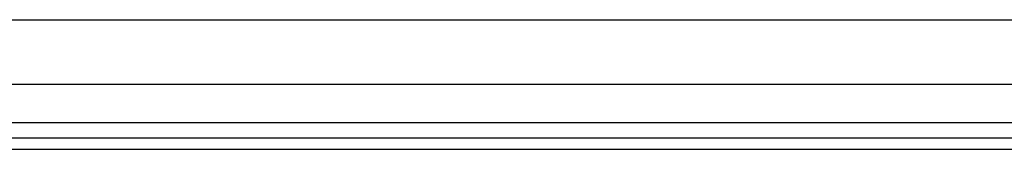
# Model space of a CAD drawing. Header units: inches. Extents: x 10 to 197, y 9 to 109.
# Tile 13 of 111: x 22.314 to 28.299, y 17.443 to 18.23. Entities that reach past the tile are written whole.
import ezdxf

# ---------------------------------------------------------------- set-up
doc = ezdxf.new("R2010")
doc.units = ezdxf.units.IN
doc.header["$MEASUREMENT"] = 0
doc.layers.add('Visible Edges(ANSI)', color=7, linetype='Continuous', lineweight=25)
doc.layers.add('Visible Tangent Edges(ANSI)', color=7, linetype='Continuous', lineweight=25)

msp = doc.modelspace()

# ---------------------------------------------------------------- linework, layer by layer
at = {"layer": 'Visible Edges(ANSI)'}
for p, q in [((12.8938, 18.2304), (33.3666, 18.2304)), ((33.3666, 17.8367), (12.88, 17.8367)), ((34.1027, 17.511), (10.5067, 17.511)), ((10.5067, 17.443), (34.1027, 17.443))]:
    msp.add_line(p, q, dxfattribs=at)
at = {"layer": 'Visible Tangent Edges(ANSI)'}
msp.add_line((34.1027, 17.604), (12.753, 17.604), dxfattribs=at)

doc.saveas('drawing.dxf')
